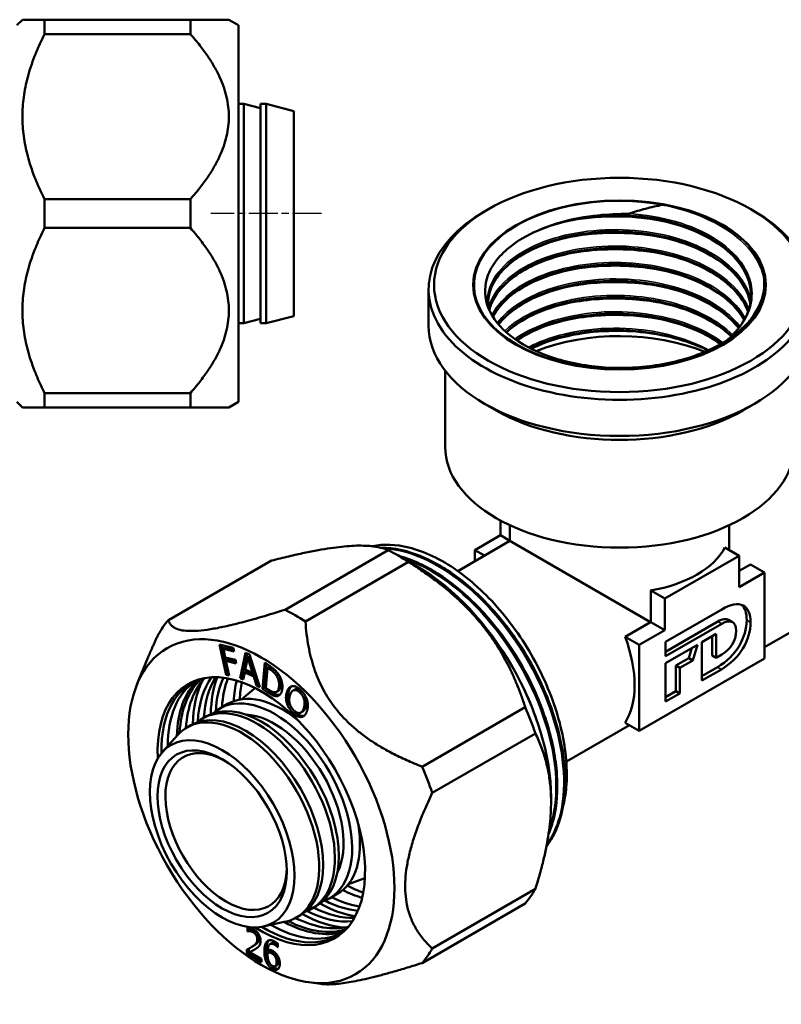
# Model space of a CAD drawing. Header units: millimetres. Extents: x -596 to 1537, y -69 to 356.
# Tile 6 of 11: x 99 to 168, y 76 to 165. Entities that reach past the tile are written whole.
import ezdxf

# ---------------------------------------------------------------- set-up
doc = ezdxf.new("R2010")
doc.units = ezdxf.units.MM
doc.linetypes.add('CHAIN', pattern=[0.7087, 0.4724, -0.0591, 0.1181, -0.0591])
for name, color, linetype, lineweight in [('Видимые тонкие (ГОСТ)', 7, 'Continuous', 35), ('Видимый контур (ГОСТ)', 7, 'Continuous', 50), ('Осевая линия (ГОСТ)', 7, 'Continuous', 25)]:
    doc.layers.add(name, color=color, linetype=linetype, lineweight=lineweight)

msp = doc.modelspace()

# ---------------------------------------------------------------- linework, layer by layer
at = {"layer": 'Видимые тонкие (ГОСТ)'}
for p, q in [((162.643, 110.04), (162.289, 110.244)), ((165.236, 110.166), (164.883, 110.37)), ((121.838, 105.928), (122.015, 106.03)), ((162.596, 105.928), (162.243, 106.133)), ((122.393, 105.398), (122.57, 105.5)), ((122.654, 104.409), (122.83, 104.511)), ((124.01, 104.054), (124.186, 104.156)), ((121.653, 103.843), (121.83, 103.945)), ((123.36, 103.877), (123.537, 103.979)), ((124.533, 103.831), (124.71, 103.933)), ((124.921, 103.196), (125.097, 103.298)), ((123.355, 102.877), (123.532, 102.979)), ((124.892, 102.433), (125.069, 102.535)), ((123.93, 101.98), (124.106, 102.082)), ((124.681, 101.628), (124.858, 101.73)), ((120.015, 82.292), (120.192, 82.394)), ((120.321, 82.194), (120.497, 82.297)), ((120.584, 81.941), (120.761, 82.043)), ((120.265, 80.926), (120.441, 81.028)), ((120.691, 81.567), (120.868, 81.669)), ((121.562, 81.359), (121.739, 81.461)), ((122.254, 81.072), (122.431, 81.174)), ((121.327, 80.454), (121.503, 80.556)), ((122.008, 80.281), (122.185, 80.383)), ((121.564, 79.397), (121.741, 79.499)), ((122.43, 79.516), (122.607, 79.618)), ((122.039, 78.897), (122.216, 78.999))]:
    msp.add_line(p, q, dxfattribs=at)
for points, knots in [([(157.294, 147.854), (160.342, 147.251), (163.016, 145.981), (164.658, 144.345), (165.623, 143.384), (166.227, 142.301), (166.44, 141.193)], [2.657108, 2.657108, 2.657108, 2.657108, 3.386245, 3.386245, 3.386245, 3.814402, 3.814402, 3.814402, 3.814402]), ([(147.858, 146.174), (148.419, 146.315), (148.998, 146.433), (149.592, 146.526), (152.415, 146.967), (155.528, 146.836), (158.268, 146.153)], [8.203146, 8.203146, 8.203146, 8.203146, 8.3448023, 8.3448023, 8.3448023, 9.0190463, 9.0190463, 9.0190463, 9.0190463]), ([(154.303, 147.064), (157.182, 146.881), (159.967, 146.073), (161.98, 144.821), (163.993, 143.57), (165.217, 141.886), (165.356, 140.165), (165.483, 138.588), (164.698, 136.992), (163.177, 135.692)], [2.431436, 2.431436, 2.431436, 2.431436, 3.155328, 3.155328, 3.155328, 3.878931, 3.878931, 3.878931, 4.541812, 4.541812, 4.541812, 4.541812]), ([(141.449, 138.879), (141.398, 139.889), (141.751, 140.906), (142.497, 141.824), (143.683, 143.282), (145.849, 144.477), (148.473, 145.105), (151.097, 145.733), (154.154, 145.789), (156.907, 145.245), (159.658, 144.702), (162.081, 143.564), (163.591, 142.093), (164.462, 141.244), (165.024, 140.288), (165.251, 139.306)], [7.038465, 7.038465, 7.038465, 7.038465, 7.4928, 7.4928, 7.4928, 8.214779, 8.214779, 8.214779, 8.936506, 8.936506, 8.936506, 9.657983, 9.657983, 9.657983, 10.074267, 10.074267, 10.074267, 10.074267]), ([(147.859, 144.69), (148.662, 144.892), (149.503, 145.047), (150.367, 145.149), (152.977, 145.459), (155.775, 145.288), (158.268, 144.67)], [14.4863314, 14.4863314, 14.4863314, 14.4863314, 14.6891457, 14.6891457, 14.6891457, 15.3022317, 15.3022317, 15.3022317, 15.3022317]), ([(141.565, 138.548), (141.847, 139.619), (142.59, 140.652), (143.735, 141.52), (145.427, 142.802), (147.981, 143.713), (150.783, 144.02), (153.583, 144.326), (156.608, 144.025), (159.128, 143.176), (161.648, 142.326), (163.643, 140.936), (164.634, 139.324), (164.815, 139.029), (164.962, 138.728), (165.076, 138.422)], [13.49482, 13.49482, 13.49482, 13.49482, 13.981908, 13.981908, 13.981908, 14.701784, 14.701784, 14.701784, 15.42145, 15.42145, 15.42145, 16.140911, 16.140911, 16.140911, 16.272434, 16.272434, 16.272434, 16.272434]), ([(147.86, 143.207), (148.837, 143.452), (149.869, 143.628), (150.929, 143.726), (153.376, 143.952), (155.953, 143.76), (158.268, 143.186)], [20.7695167, 20.7695167, 20.7695167, 20.7695167, 21.0161909, 21.0161909, 21.0161909, 21.585417, 21.585417, 21.585417, 21.585417]), ([(141.879, 137.901), (142.47, 139.071), (143.634, 140.148), (145.228, 140.966), (147.32, 142.04), (150.134, 142.657), (152.997, 142.657), (155.859, 142.656), (158.745, 142.038), (160.965, 140.937), (162.709, 140.071), (164.03, 138.913), (164.749, 137.638)], [19.906326, 19.906326, 19.906326, 19.906326, 20.453642, 20.453642, 20.453642, 21.171802, 21.171802, 21.171802, 21.889795, 21.889795, 21.889795, 22.453995, 22.453995, 22.453995, 22.453995]), ([(147.86, 141.723), (149.104, 142.034), (150.438, 142.234), (151.802, 142.306), (153.982, 142.422), (156.226, 142.208), (158.267, 141.702)], [27.052702, 27.052702, 27.052702, 27.052702, 27.3666542, 27.3666542, 27.3666542, 27.8686023, 27.8686023, 27.8686023, 27.8686023]), ([(142.361, 137.199), (143.369, 138.534), (145.177, 139.674), (147.436, 140.373), (149.933, 141.145), (152.959, 141.372), (155.783, 140.984), (158.604, 140.597), (161.198, 139.599), (162.938, 138.218), (163.462, 137.802), (163.908, 137.351), (164.269, 136.878)], [26.313502, 26.313502, 26.313502, 26.313502, 26.966876, 26.966876, 26.966876, 27.689137, 27.689137, 27.689137, 28.410886, 28.410886, 28.410886, 28.628563, 28.628563, 28.628563, 28.628563]), ([(147.859, 140.24), (149.35, 140.611), (150.969, 140.824), (152.611, 140.852), (154.533, 140.884), (156.477, 140.663), (158.266, 140.218)], [33.3358873, 33.3358873, 33.3358873, 33.3358873, 33.711726, 33.711726, 33.711726, 34.1517876, 34.1517876, 34.1517876, 34.1517876]), ([(143.035, 136.475), (143.05, 136.49), (143.065, 136.504), (143.081, 136.519), (144.531, 137.89), (146.9, 138.942), (149.62, 139.408), (152.338, 139.875), (155.383, 139.752), (158.026, 139.057), (160.335, 138.449), (162.319, 137.408), (163.624, 136.127)], [32.724124, 32.724124, 32.724124, 32.724124, 32.731712, 32.731712, 32.731712, 33.450418, 33.450418, 33.450418, 34.168765, 34.168765, 34.168765, 34.796273, 34.796273, 34.796273, 34.796273]), ([(147.859, 138.758), (149.561, 139.18), (151.43, 139.396), (153.306, 139.37), (155, 139.347), (156.692, 139.127), (158.266, 138.735)], [39.6190726, 39.6190726, 39.6190726, 39.6190726, 40.0479237, 40.0479237, 40.0479237, 40.4349729, 40.4349729, 40.4349729, 40.4349729]), ([(143.942, 135.74), (144.125, 135.871), (144.317, 135.998), (144.518, 136.12), (146.44, 137.294), (149.152, 138.047), (152.003, 138.184), (154.85, 138.321), (157.81, 137.843), (160.174, 136.85), (161.136, 136.446), (161.996, 135.958), (162.725, 135.409)], [39.143352, 39.143352, 39.143352, 39.143352, 39.218465, 39.218465, 39.218465, 39.937993, 39.937993, 39.937993, 40.656743, 40.656743, 40.656743, 40.949232, 40.949232, 40.949232, 40.949232]), ([(147.858, 137.276), (149.811, 137.759), (151.986, 137.969), (154.136, 137.861), (155.551, 137.79), (156.949, 137.581), (158.265, 137.251)], [45.9022579, 45.9022579, 45.9022579, 45.9022579, 46.3943514, 46.3943514, 46.3943514, 46.7181582, 46.7181582, 46.7181582, 46.7181582]), ([(145.159, 134.996), (145.594, 135.225), (146.061, 135.435), (146.555, 135.622), (149.009, 136.551), (152.121, 136.921), (155.084, 136.619), (157.444, 136.379), (159.69, 135.714), (161.456, 134.745)], [45.578098, 45.578098, 45.578098, 45.578098, 45.729228, 45.729228, 45.729228, 46.479395, 46.479395, 46.479395, 47.07698, 47.07698, 47.07698, 47.07698]), ([(132.195, 116.796), (133.102, 116.757), (134.062, 116.553), (135.045, 116.184), (137.546, 115.244), (140.181, 113.237), (142.405, 110.584), (144.644, 107.914), (146.452, 104.606), (147.451, 101.366), (148.448, 98.133), (148.633, 94.988), (147.973, 92.597), (147.715, 91.661), (147.328, 90.843), (146.832, 90.163)], [65.546455, 65.546455, 65.546455, 65.546455, 65.808834, 65.808834, 65.808834, 66.47646, 66.47646, 66.47646, 67.148758, 67.148758, 67.148758, 67.819357, 67.819357, 67.819357, 68.081752, 68.081752, 68.081752, 68.081752]), ([(133.857, 115.937), (134.857, 115.614), (135.885, 115.123), (136.905, 114.473), (139.436, 112.863), (141.905, 110.288), (143.801, 107.29), (145.782, 104.159), (147.123, 100.588), (147.526, 97.39), (147.805, 95.172), (147.632, 93.145), (147.049, 91.522)], [59.482623, 59.482623, 59.482623, 59.482623, 59.751894, 59.751894, 59.751894, 60.41963, 60.41963, 60.41963, 61.117079, 61.117079, 61.117079, 61.600635, 61.600635, 61.600635, 61.600635]), ([(141.182, 112.121), (142.577, 110.741), (143.87, 109.101), (144.95, 107.32), (146.21, 105.242), (147.174, 102.984), (147.755, 100.794)], [72.6114461, 72.6114461, 72.6114461, 72.6114461, 73.0195014, 73.0195014, 73.0195014, 73.49581, 73.49581, 73.49581, 73.49581]), ([(140.475, 111.717), (142.386, 109.823), (144.099, 107.43), (145.353, 104.885), (146.081, 103.406), (146.651, 101.88), (147.045, 100.387)], [66.3282608, 66.3282608, 66.3282608, 66.3282608, 66.8875763, 66.8875763, 66.8875763, 67.2126246, 67.2126246, 67.2126246, 67.2126246]), ([(142.862, 107.546), (144.051, 105.775), (145.044, 103.838), (145.744, 101.894), (145.858, 101.578), (145.964, 101.262), (146.062, 100.947)], [60.3719481, 60.3719481, 60.3719481, 60.3719481, 60.7912734, 60.7912734, 60.7912734, 60.8593643, 60.8593643, 60.8593643, 60.8593643])]:
    msp.add_open_spline(points, degree=3, knots=knots, dxfattribs=at)
msp.add_open_spline([(162.725, 146.037), (164.092, 145.218), (165.145, 144.221), (165.81, 143.142)], degree=3, dxfattribs=at)
at = {"layer": 'Видимый контур (ГОСТ)'}
for p, q in [((98.983, 164.069), (99.483, 164.569)), ((99.483, 164.569), (101.483, 164.569)), ((101.483, 164.569), (114.653, 164.569)), ((101.483, 164.569), (101.483, 163.269)), ((114.653, 163.269), (114.653, 164.569)), ((114.653, 164.569), (118.117, 164.569)), ((118.983, 164.069), (118.117, 164.569)), ((118.983, 130.069), (118.983, 164.069)), ((114.653, 163.269), (101.483, 163.269)), ((119.483, 156.969), (118.983, 156.969)), ((119.483, 156.969), (119.483, 137.169)), ((120.983, 156.583), (119.483, 156.969)), ((120.983, 156.969), (120.983, 137.169)), ((121.483, 156.969), (120.983, 156.969)), ((121.483, 156.969), (121.483, 137.169)), ((123.983, 156.319), (121.483, 156.969)), ((123.983, 156.319), (123.983, 137.819)), ((101.483, 148.369), (114.653, 148.369)), ((101.483, 148.369), (101.483, 145.769)), ((114.653, 145.769), (114.653, 148.369)), ((141.559, 147.463), (141.206, 147.259)), ((165.247, 147.463), (165.601, 147.259)), ((114.653, 145.769), (101.483, 145.769)), ((136.153, 140.217), (136.153, 136.951)), ((123.983, 137.819), (121.483, 137.169)), ((119.483, 137.169), (118.983, 137.169)), ((120.983, 137.556), (119.483, 137.169)), ((121.483, 137.169), (120.983, 137.169)), ((137.653, 132.889), (137.653, 126.009)), ((101.483, 130.869), (114.653, 130.869)), ((101.483, 130.869), (101.483, 129.569)), ((114.653, 129.569), (114.653, 130.869)), ((98.983, 130.069), (99.483, 129.569)), ((118.983, 130.069), (118.117, 129.569)), ((142.266, 129.296), (141.206, 129.908)), ((164.54, 129.296), (165.601, 129.908)), ((101.483, 129.569), (99.483, 129.569)), ((114.653, 129.569), (101.483, 129.569)), ((118.117, 129.569), (114.653, 129.569)), ((142.636, 118.026), (142.636, 119.373)), ((143.503, 118.937), (143.503, 117.518)), ((163.303, 118.937), (163.303, 117.518)), ((138.791, 114.798), (143.503, 117.518)), ((140.337, 116.699), (142.636, 118.026)), ((142.636, 118.026), (143.503, 117.525)), ((143.503, 117.518), (156.201, 110.187)), ((123.195, 111.31), (132.508, 116.686)), ((141.211, 116.195), (140.337, 116.699)), ((140.337, 115.69), (140.337, 116.699)), ((162.911, 116.935), (164.202, 116.189)), ((121.972, 115.745), (112.66, 110.369)), ((134.347, 115.625), (125.034, 110.248)), ((135.195, 115.17), (133.427, 116.191)), ((164.202, 116.189), (157.485, 112.311)), ((164.202, 113.331), (164.202, 116.189)), ((164.202, 114.806), (165.223, 115.396)), ((166.5, 114.658), (164.202, 113.331)), ((165.223, 115.396), (166.5, 114.658)), ((166.5, 106.902), (166.5, 114.658)), ((156.211, 110.189), (156.211, 113.046)), ((156.211, 113.046), (157.485, 112.311)), ((157.485, 112.311), (157.485, 109.453)), ((157.56, 108.415), (162.623, 111.339)), ((166.5, 107.933), (172.672, 111.496)), ((162.289, 110.244), (157.56, 107.513)), ((163.6, 110.192), (163.247, 110.396)), ((153.909, 108.864), (156.201, 110.187)), ((157.485, 109.453), (155.187, 108.126)), ((156.211, 110.189), (157.485, 109.453)), ((162.643, 110.04), (157.56, 107.105)), ((155.187, 108.126), (153.909, 108.864)), ((160.836, 108.384), (162.12, 109.125)), ((161.766, 108.921), (161.766, 107.183)), ((162.12, 109.125), (162.12, 106.979)), ((117.277, 108.171), (118.516, 107.866)), ((117.872, 105.435), (117.277, 108.171)), ((118.049, 105.537), (117.488, 108.119)), ((117.623, 107.779), (117.8, 107.881)), ((117.623, 107.779), (117.791, 107.008)), ((118.587, 107.543), (117.623, 107.779)), ((118.553, 107.696), (117.8, 107.881)), ((118.516, 107.866), (118.587, 107.543)), ((155.187, 108.126), (155.187, 100.37)), ((157.56, 107.105), (157.56, 108.415)), ((157.56, 106.492), (160.437, 108.153)), ((159.933, 107.862), (159.652, 106.936)), ((160.437, 108.153), (160.006, 106.732)), ((160.836, 104.912), (160.836, 108.384)), ((109.823, 104.561), (110.801, 106.953)), ((117.791, 107.008), (118.714, 106.781)), ((117.861, 106.684), (118.038, 106.786)), ((117.861, 106.684), (118.147, 105.368)), ((118.784, 106.457), (117.861, 106.684)), ((118.751, 106.611), (118.038, 106.786)), ((118.714, 106.781), (118.784, 106.457)), ((119.132, 105.142), (119.628, 107.419)), ((119.309, 105.244), (119.768, 107.355)), ((119.827, 106.987), (119.604, 105.911)), ((119.628, 107.419), (119.978, 107.259)), ((119.827, 106.987), (120.004, 107.09)), ((120.265, 105.61), (119.827, 106.987)), ((119.978, 107.259), (120.928, 104.325)), ((120.442, 105.712), (120.004, 107.09)), ((155.187, 100.37), (166.5, 106.902)), ((159.652, 106.936), (158.49, 106.265)), ((160.006, 106.732), (158.843, 106.061)), ((160.006, 106.732), (159.652, 106.936)), ((162.12, 106.979), (161.766, 107.183)), ((162.12, 106.979), (162.643, 107.281)), ((119.604, 105.911), (120.265, 105.61)), ((121.159, 104.181), (121.359, 106.544)), ((121.336, 104.283), (121.518, 106.435)), ((121.359, 106.544), (121.847, 106.209)), ((121.621, 106.077), (121.467, 104.258)), ((121.621, 106.077), (121.798, 106.179)), ((121.838, 105.928), (121.621, 106.077)), ((122.015, 106.03), (121.798, 106.179)), ((157.56, 103.021), (157.56, 106.492)), ((158.843, 106.061), (158.49, 106.265)), ((158.49, 106.265), (158.49, 103.966)), ((158.843, 106.061), (158.843, 103.762)), ((162.243, 106.133), (160.836, 105.32)), ((162.596, 105.928), (160.836, 104.912)), ((117.872, 105.435), (118.049, 105.537)), ((118.147, 105.368), (117.872, 105.435)), ((118.114, 105.521), (118.049, 105.537)), ((119.132, 105.142), (119.309, 105.244)), ((119.42, 105.011), (119.132, 105.142)), ((119.454, 105.178), (119.309, 105.244)), ((119.551, 105.651), (119.42, 105.011)), ((119.551, 105.651), (119.728, 105.753)), ((120.369, 105.278), (119.551, 105.651)), ((120.546, 105.38), (119.728, 105.753)), ((120.265, 105.61), (120.442, 105.712)), ((120.369, 105.278), (120.546, 105.38)), ((120.627, 104.461), (120.369, 105.278)), ((120.804, 104.563), (120.546, 105.38)), ((119.285, 103.229), (120.219, 104.015)), ((120.627, 104.461), (120.804, 104.563)), ((120.928, 104.325), (120.627, 104.461)), ((120.858, 104.539), (120.804, 104.563)), ((121.159, 104.181), (121.336, 104.283)), ((121.653, 103.843), (121.159, 104.181)), ((121.83, 103.945), (121.336, 104.283)), ((121.467, 104.258), (121.684, 104.109)), ((122.435, 103.9), (122.611, 104.003)), ((123.919, 104.018), (124.096, 104.121)), ((122.429, 103.512), (122.605, 103.614)), ((158.49, 103.966), (157.56, 103.429)), ((158.843, 103.762), (157.56, 103.021)), ((158.843, 103.762), (158.49, 103.966)), ((117.305, 102.393), (118.012, 102.801)), ((135.57, 97.142), (144.882, 102.518)), ((115.749, 101.495), (116.103, 101.699)), ((124.624, 102.027), (124.801, 102.129)), ((114.335, 100.678), (114.689, 100.882)), ((148.596, 97.595), (154.294, 100.885)), ((153.899, 101.113), (155.187, 100.37)), ((112.121, 98.467), (113.51, 100.007)), ((145.802, 100.149), (136.489, 94.772)), ((147.216, 94.35), (147.216, 93.942)), ((128.919, 86.542), (130.067, 86.958)), ((127.205, 85.245), (127.912, 85.654)), ((136.489, 80.725), (145.802, 86.101)), ((125.649, 84.347), (126.003, 84.551)), ((144.882, 84.793), (135.57, 79.417)), ((124.235, 83.531), (124.589, 83.735)), ((121.213, 82.719), (123.241, 83.152)), ((119.79, 82.285), (119.79, 82.64)), ((119.79, 82.285), (119.966, 82.387)), ((119.805, 82.276), (119.79, 82.285)), ((119.805, 82.276), (119.982, 82.378)), ((119.966, 82.387), (119.966, 82.614)), ((119.982, 82.378), (119.966, 82.387)), ((120.06, 80.796), (120.237, 80.898)), ((121.84, 81.125), (122.016, 81.227)), ((122.537, 81.163), (122.537, 80.842)), ((119.744, 80.275), (119.744, 80.627)), ((119.744, 80.275), (119.921, 80.377)), ((121.073, 79.507), (119.744, 80.275)), ((119.921, 80.377), (119.921, 80.719)), ((121.073, 79.711), (119.921, 80.377)), ((120.015, 80.407), (120.192, 80.509)), ((120.015, 80.407), (121.073, 79.796)), ((121.623, 80.365), (121.8, 80.467)), ((122.284, 80.035), (122.46, 80.137)), ((122.525, 80.849), (122.537, 80.856)), ((122.537, 80.842), (122.525, 80.849)), ((121.073, 79.796), (121.073, 79.507)), ((122.304, 79.136), (122.481, 79.238)), ((125.342, 77.682), (126.41, 77.536))]:
    msp.add_line(p, q, dxfattribs=at)
for centre, major_axis in [((153.403, 140.625), (-16.75, 0)), ((153.403, 140.625), (-13.22, 0)), ((153.403, 140.625), (13.22, 0)), ((121.053, 93.125), (-8.5, 14.722)), ((117.517, 91.084), (4.625, -8.011)), ((117.517, 91.084), (4.125, -7.145))]:
    msp.add_ellipse(centre, major_axis=major_axis, ratio=0.57735, dxfattribs=at)
for centre, major_axis, start_param, end_param in [((153.403, 140.625), (13.154, 0), 1.254176, 6.605377), ((153.403, 140.217), (17.25, 0), 2.356194, 7.068583), ((153.403, 140.14), (-11.875, 0), 4.98685, 5.045597), ((153.403, 136.951), (17.25, 0), 3.141593, 6.283185), ((153.403, 128.377), (13.22, 0), 0.950022, 2.177165), ((153.403, 129.602), (-11.875, 0), 4.318163, 4.37691), ((153.403, 135.726), (-15.75, 0), 0.785398, 2.356194), ((153.403, 126.009), (15.75, 0), 3.141593, 6.283185), ((153.403, 111.802), (-7, -12.125), 2.287641, 2.356194), ((133.427, 100.269), (9.75, -16.887), 2.28947, 2.422919), ((153.403, 118.528), (9.9, 0), 4.999929, 6.000782), ((135.195, 101.29), (8.5, -14.722), 0.785398, 2.356194), ((124.115, 94.893), (-9.75, 16.887), 5.431062, 5.564512), ((124.115, 94.893), (-9.75, 16.887), 0.195075, 0.328524), ((153.403, 115.67), (9.9, 0), 4.998919, 4.999929), ((147.762, 108.546), (4.95, -8.574), 0.283416, 1.284266), ((121.053, 93.125), (6.625, -11.475), 5.439449, 10.268514), ((121.336, 93.288), (-6.575, 11.388), 6.126606, 7.094698), ((122.785, 94.125), (-6.625, 11.475), 0.144264, 0.750435), ((122.962, 94.227), (-6.575, 11.388), 0.123994, 0.730102), ((123.528, 94.554), (-6.575, 11.388), 0.168723, 0.718584), ((124.589, 95.166), (-6.875, 11.908), 0.361642, 0.767646), ((124.589, 95.166), (-6.575, 11.388), 0.257502, 0.723418), ((125.154, 95.493), (-6.575, 11.388), 0.304317, 0.718412), ((126.215, 96.105), (-6.875, 11.908), 0.43671, 0.769987), ((126.215, 96.105), (-6.575, 11.388), 0.392842, 0.721868), ((126.781, 96.432), (-6.575, 11.388), 0.440944, 0.718412), ((127.841, 97.044), (-6.575, 11.388), 0.533815, 0.724725), ((121.901, 93.615), (-6.575, 11.388), 0.043031, 0.783708), ((128.407, 97.371), (-6.575, 11.388), 0.58525, 0.741806), ((125.649, 95.779), (-4.95, 8.574), 0.03818, 0.102524), ((121.053, 93.125), (-4.95, 8.574), 3.141593, 6.283185), ((122.255, 93.819), (-4.95, 8.574), 3.01987, 6.404908), ((122.962, 94.227), (-4.95, 8.574), 5.298809, 6.283185), ((119.639, 92.309), (-4.95, 8.574), 3.141593, 6.283185), ((120.699, 92.921), (-4.95, 8.574), 3.034249, 6.390529), ((133.427, 100.269), (9.75, -16.887), 1.242272, 1.375722), ((119.285, 92.104), (-4.95, 8.574), 2.956693, 6.468085), ((122.255, 93.819), (-4.4, 7.621), 3.498668, 5.92611), ((117.871, 91.288), (3.875, -6.712), 2.387954, 7.036824), ((124.115, 94.893), (-9.75, 16.887), 4.383865, 4.517314), ((122.962, 94.227), (4.95, -8.574), 0, 0.984376), ((125.649, 95.779), (4.95, -8.574), 6.180661, 6.245005), ((128.407, 97.371), (-6.575, 11.388), 2.399787, 2.556343), ((126.781, 96.432), (-6.575, 11.388), 2.42318, 2.700649), ((127.841, 97.044), (-6.575, 11.388), 2.416868, 2.607778), ((133.427, 100.269), (9.75, -16.887), 0.195075, 0.328524), ((126.215, 96.105), (-6.875, 11.908), 2.371606, 2.704882), ((126.215, 96.105), (-6.575, 11.388), 2.419724, 2.748751), ((124.589, 95.166), (6.875, -11.908), 5.51554, 5.921543), ((124.589, 95.166), (6.575, -11.388), 5.559768, 6.025683), ((125.154, 95.493), (6.575, -11.388), 5.564773, 5.978868), ((121.336, 93.288), (6.575, -11.388), 5.471672, 6.439764), ((121.901, 93.615), (6.575, -11.388), 5.499477, 6.240154), ((122.785, 94.125), (6.625, -11.475), 5.532751, 6.138921), ((122.962, 94.227), (6.575, -11.388), 5.553083, 6.159191), ((123.528, 94.554), (6.575, -11.388), 5.564601, 6.114462), ((124.115, 94.893), (9.75, -16.887), 0.195075, 0.328524)]:
    msp.add_ellipse(centre, major_axis=major_axis, ratio=0.57735, start_param=start_param, end_param=end_param, dxfattribs=at)
for points, weights in [([(101.483, 163.269), (97.688, 155.819), (101.483, 148.369)], [1.03329400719, 1.15138475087, 1.03329400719]), ([(114.653, 148.369), (121.226, 155.819), (114.653, 163.269)], [1.05705235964, 1.1778583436, 1.05705235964]), ([(101.483, 145.769), (97.688, 138.319), (101.483, 130.869)], [1.03329400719, 1.15138475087, 1.03329400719]), ([(114.653, 130.869), (121.226, 138.319), (114.653, 145.769)], [1.05705235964, 1.1778583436, 1.05705235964]), ([(132.508, 116.686), (129.924, 117.765), (121.972, 115.745)], [1.03329400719, 1.15138475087, 1.03329400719]), ([(144.882, 102.518), (142.298, 110.621), (134.347, 115.625)], [1.03329400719, 1.15138475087, 1.03329400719]), ([(112.66, 110.369), (113.28, 108.156), (123.195, 111.31)], [1.05705235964, 1.1778583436, 1.05705235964]), ([(125.034, 110.248), (125.654, 101.012), (135.57, 97.142)], [1.05705235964, 1.1778583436, 1.05705235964]), ([(110.801, 106.953), (111.212, 107.957), (111.74, 109.061)], [1.07942386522, 1.06952607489, 1.05705235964]), ([(145.802, 86.101), (148.485, 94.674), (145.802, 100.149)], [1.03329400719, 1.15138475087, 1.03329400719]), ([(136.489, 94.772), (131.841, 85.065), (136.489, 80.725)], [1.05705235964, 1.1778583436, 1.05705235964]), ([(135.57, 79.417), (128.684, 77.227), (126.41, 77.536)], [1.05705235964, 1.13811867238, 1.11038661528])]:
    msp.add_rational_spline(points, weights, degree=2, dxfattribs=at)
for points, degree, knots in [([(157.294, 147.854), (156.775, 147.76), (156.259, 147.646), (155.259, 147.381), (154.775, 147.232), (154.303, 147.064)], 3, [-0.3108328, -0.3108328, -0.3108328, -0.3108328, -0.1524364, -0.1524364, 0, 0, 0, 0]), ([(157.499, 147.842), (157.42, 147.851), (157.359, 147.856), (157.313, 147.856), (157.302, 147.855), (157.294, 147.854)], 3, [-0.01166892, -0.01166892, -0.01166892, -0.01166892, -0.00240653, -0.00240653, 0, 0, 0, 0]), ([(157.499, 147.842), (158.047, 147.748), (158.72, 147.607), (160.663, 147.046), (161.768, 146.586), (162.725, 146.037)], 3, [0.0633184, 0.0633184, 0.0633184, 0.0633184, 0.1892904, 0.1892904, 0.3951549, 0.3951549, 0.3951549, 0.3951549]), ([(165.272, 139.921), (165.23, 140.688), (164.968, 141.462), (164.05, 142.89), (163.393, 143.565), (161.782, 144.738), (160.814, 145.254), (158.686, 146.075), (157.5, 146.391), (155.056, 146.791), (153.768, 146.879), (151.253, 146.82), (149.994, 146.672), (147.665, 146.164), (146.565, 145.798), (145.332, 145.216), (145.062, 145.076), (144.805, 144.929)], 3, [0, 0, 0, 0, 0.395653, 0.395653, 0.780534, 0.780534, 1.15876, 1.15876, 1.536223, 1.536223, 1.91451, 1.91451, 2.293275, 2.293275, 2.671906, 2.671906, 2.783836, 2.783836, 2.783836, 2.783836]), ([(149.519, 146.619), (152.232, 147.104), (155.287, 146.995), (157.94, 146.304), (160.592, 145.614), (162.818, 144.349), (164.076, 142.803), (164.862, 141.838), (165.265, 140.767), (165.27, 139.697)], 3, [8.306172, 8.306172, 8.306172, 8.306172, 9.031395, 9.031395, 9.031395, 9.756331, 9.756331, 9.756331, 10.209199, 10.209199, 10.209199, 10.209199]), ([(154.303, 147.064), (154.233, 147.039), (153.748, 147.043), (152.367, 146.992), (151.356, 146.931), (150.185, 146.739)], 3, [-0.6976049, -0.6976049, -0.6976049, -0.6976049, -0.3650862, -0.3650862, 0, 0, 0, 0]), ([(165.268, 139.473), (165.335, 140.815), (164.763, 142.169), (163.614, 143.33), (162.151, 144.81), (159.765, 145.965), (157.036, 146.529), (154.83, 146.984), (152.415, 147.056), (150.185, 146.739)], 3, [-3.959569, -3.959569, -3.959569, -3.959569, -3.391285, -3.391285, -3.391285, -2.667126, -2.667126, -2.667126, -2.081733, -2.081733, -2.081733, -2.081733]), ([(149.519, 146.619), (148.266, 146.37), (147.094, 146.009), (145.061, 145.12), (144.203, 144.611), (143.484, 144.039)], 3, [-0.7708622, -0.7708622, -0.7708622, -0.7708622, -0.3723029, -0.3723029, 0, 0, 0, 0]), ([(162.725, 146.037), (163.682, 145.487), (164.484, 144.852), (165.447, 143.755), (165.7, 143.373), (165.88, 143.03)], 3, [0, 0, 0, 0, 0.4049506, 0.4049506, 0.640314, 0.640314, 0.640314, 0.640314]), ([(165.206, 138.966), (165.118, 139.478), (164.937, 139.985), (164.663, 140.475), (163.757, 142.094), (161.84, 143.509), (159.375, 144.394), (156.911, 145.278), (153.922, 145.625), (151.125, 145.366), (148.331, 145.108), (145.754, 144.246), (144.012, 143.003), (142.343, 141.812), (141.455, 140.281), (141.534, 138.762)], 3, [-10.105075, -10.105075, -10.105075, -10.105075, -9.886971, -9.886971, -9.886971, -9.16629, -9.16629, -9.16629, -8.44637, -8.44637, -8.44637, -7.727133, -7.727133, -7.727133, -7.038173, -7.038173, -7.038173, -7.038173]), ([(141.528, 138.956), (141.528, 139.009), (141.53, 139.062), (141.532, 139.115), (141.604, 140.711), (142.753, 142.283), (144.702, 143.438), (146.649, 144.592), (149.378, 145.317), (152.225, 145.424), (155.072, 145.531), (158.014, 145.018), (160.336, 143.997), (162.658, 142.976), (164.342, 141.455), (164.979, 139.789), (165.084, 139.515), (165.16, 139.238), (165.209, 138.959)], 3, [13.352816, 13.352816, 13.352816, 13.352816, 13.376862, 13.376862, 13.376862, 14.100174, 14.100174, 14.100174, 14.823233, 14.823233, 14.823233, 15.546043, 15.546043, 15.546043, 16.268611, 16.268611, 16.268611, 16.387271, 16.387271, 16.387271, 16.387271]), ([(165.21, 138.955), (165.102, 139.55), (164.864, 140.141), (164.05, 141.408), (163.393, 142.082), (161.782, 143.255), (160.814, 143.771), (158.686, 144.592), (157.5, 144.908), (155.056, 145.308), (153.768, 145.396), (151.253, 145.337), (149.994, 145.189), (147.665, 144.681), (146.565, 144.315), (145.466, 143.797), (145.322, 143.726), (145.111, 143.615), (145.041, 143.578), (144.766, 143.427), (144.567, 143.309), (143.802, 142.82), (143.3, 142.414), (142.303, 141.373), (141.894, 140.701), (141.602, 139.734), (141.55, 139.442), (141.534, 139.15)], 3, [0.088769, 0.088769, 0.088769, 0.088769, 0.395653, 0.395653, 0.780534, 0.780534, 1.15876, 1.15876, 1.536223, 1.536223, 1.91451, 1.91451, 2.293275, 2.293275, 2.671906, 2.671906, 2.730389, 2.730389, 2.759737, 2.759737, 2.847835, 2.847835, 3.113626, 3.113626, 3.494388, 3.494388, 3.656711, 3.656711, 3.656711, 3.656711]), ([(143.484, 144.039), (142.955, 143.618), (142.513, 143.163), (141.816, 142.202), (141.566, 141.699), (141.162, 140.297), (141.216, 139.39), (141.933, 137.63), (142.595, 136.795), (144.452, 135.312), (145.634, 134.681), (148.371, 133.709), (149.903, 133.381), (153.123, 133.081), (154.78, 133.115), (158.004, 133.55), (159.538, 133.949), (162.279, 135.069), (163.455, 135.782), (165.289, 137.436), (165.924, 138.362), (166.557, 140.313), (166.544, 141.319), (166.204, 142.297)], 3, [-4.988364, -4.988364, -4.988364, -4.988364, -4.713979, -4.713979, -4.438077, -4.438077, -3.962446, -3.962446, -3.48244, -3.48244, -2.998062, -2.998062, -2.509311, -2.509311, -2.016189, -2.016189, -1.518695, -1.518695, -1.016832, -1.016832, -0.5106, -0.5106, 0, 0, 0, 0]), ([(165.011, 138.228), (164.49, 139.659), (163.219, 140.995), (161.409, 141.998), (159.305, 143.164), (156.491, 143.869), (153.643, 143.959), (150.796, 144.049), (147.941, 143.523), (145.761, 142.522), (143.583, 141.521), (142.099, 140.054), (141.667, 138.487), (141.656, 138.447), (141.645, 138.407), (141.636, 138.367)], 3, [-16.281762, -16.281762, -16.281762, -16.281762, -15.662386, -15.662386, -15.662386, -14.942754, -14.942754, -14.942754, -14.223458, -14.223458, -14.223458, -13.504479, -13.504479, -13.504479, -13.486242, -13.486242, -13.486242, -13.486242]), ([(141.64, 138.363), (141.697, 138.601), (141.778, 138.839), (141.883, 139.072), (142.576, 140.614), (144.306, 141.999), (146.655, 142.879), (149.003, 143.759), (151.95, 144.126), (154.784, 143.877), (157.618, 143.629), (160.315, 142.768), (162.225, 141.487), (163.605, 140.562), (164.565, 139.424), (165.006, 138.221)], 3, [19.770797, 19.770797, 19.770797, 19.770797, 19.880108, 19.880108, 19.880108, 20.601317, 20.601317, 20.601317, 21.322317, 21.322317, 21.322317, 22.043113, 22.043113, 22.043113, 22.563942, 22.563942, 22.563942, 22.563942]), ([(165.007, 138.213), (164.882, 138.555), (164.713, 138.893), (164.05, 139.925), (163.393, 140.6), (161.782, 141.773), (160.814, 142.288), (158.686, 143.109), (157.5, 143.425), (155.056, 143.825), (153.768, 143.913), (151.253, 143.854), (149.994, 143.706), (147.665, 143.199), (146.565, 142.832), (145.46, 142.311), (145.31, 142.236), (144.723, 141.929), (144.314, 141.678), (143.176, 140.858), (142.567, 140.226), (141.917, 139.177), (141.742, 138.77), (141.639, 138.359)], 3, [0.216859, 0.216859, 0.216859, 0.216859, 0.395653, 0.395653, 0.780534, 0.780534, 1.15876, 1.15876, 1.536223, 1.536223, 1.91451, 1.91451, 2.293275, 2.293275, 2.671906, 2.671906, 2.732954, 2.732954, 2.916592, 2.916592, 3.298866, 3.298866, 3.527782, 3.527782, 3.527782, 3.527782]), ([(164.665, 137.491), (164.294, 138.162), (163.759, 138.802), (163.073, 139.381), (161.411, 140.784), (158.878, 141.82), (156.088, 142.251), (153.3, 142.681), (150.281, 142.504), (147.763, 141.776), (145.246, 141.049), (143.252, 139.778), (142.262, 138.286), (142.148, 138.114), (142.047, 137.939), (141.96, 137.763)], 3, [-22.455912, -22.455912, -22.455912, -22.455912, -22.157332, -22.157332, -22.157332, -21.433817, -21.433817, -21.433817, -20.710811, -20.710811, -20.710811, -19.988295, -19.988295, -19.988295, -19.905037, -19.905037, -19.905037, -19.905037]), ([(141.967, 137.756), (142.15, 138.127), (142.391, 138.488), (142.688, 138.834), (143.916, 140.261), (146.101, 141.416), (148.718, 142.008), (151.334, 142.6), (154.36, 142.624), (157.068, 142.06), (159.776, 141.496), (162.143, 140.349), (163.601, 138.881), (164.04, 138.44), (164.395, 137.971), (164.663, 137.485)], 3, [26.189432, 26.189432, 26.189432, 26.189432, 26.36386, 26.36386, 26.36386, 27.083357, 27.083357, 27.083357, 27.802688, 27.802688, 27.802688, 28.521857, 28.521857, 28.521857, 28.738062, 28.738062, 28.738062, 28.738062]), ([(164.662, 137.474), (164.612, 137.562), (164.559, 137.65), (164.05, 138.442), (163.393, 139.117), (161.782, 140.29), (160.814, 140.805), (158.686, 141.626), (157.5, 141.943), (155.056, 142.342), (153.768, 142.43), (151.253, 142.371), (149.994, 142.224), (147.665, 141.716), (146.565, 141.35), (144.663, 140.453), (143.837, 139.911), (142.664, 138.829), (142.249, 138.295), (141.969, 137.747)], 3, [0.348006, 0.348006, 0.348006, 0.348006, 0.395653, 0.395653, 0.780534, 0.780534, 1.15876, 1.15876, 1.536223, 1.536223, 1.91451, 1.91451, 2.293275, 2.293275, 2.671906, 2.671906, 3.049793, 3.049793, 3.363161, 3.363161, 3.363161, 3.363161]), ([(164.179, 136.755), (163.061, 138.197), (161.116, 139.414), (158.745, 140.157), (156.202, 140.953), (153.191, 141.196), (150.434, 140.841), (147.678, 140.487), (145.2, 139.539), (143.595, 138.238), (143.148, 137.875), (142.769, 137.486), (142.463, 137.079)], 3, [-28.626268, -28.626268, -28.626268, -28.626268, -27.955532, -27.955532, -27.955532, -27.236201, -27.236201, -27.236201, -26.517032, -26.517032, -26.517032, -26.316502, -26.316502, -26.316502, -26.316502]), ([(142.471, 137.072), (142.901, 137.641), (143.473, 138.176), (144.171, 138.652), (145.973, 139.881), (148.605, 140.712), (151.429, 140.93), (154.251, 141.148), (157.239, 140.751), (159.67, 139.822), (161.621, 139.076), (163.199, 137.993), (164.172, 136.747)], 3, [32.600889, 32.600889, 32.600889, 32.600889, 32.881557, 32.881557, 32.881557, 33.605072, 33.605072, 33.605072, 34.328078, 34.328078, 34.328078, 34.908375, 34.908375, 34.908375, 34.908375]), ([(164.162, 136.732), (163.742, 137.263), (163.208, 137.769), (161.782, 138.807), (160.814, 139.322), (158.686, 140.143), (157.5, 140.46), (155.056, 140.86), (153.768, 140.948), (151.253, 140.889), (149.994, 140.741), (147.665, 140.233), (146.565, 139.867), (144.663, 138.97), (143.837, 138.428), (142.925, 137.587), (142.685, 137.326), (142.477, 137.058)], 3, [0.483524, 0.483524, 0.483524, 0.483524, 0.780534, 0.780534, 1.15876, 1.15876, 1.536223, 1.536223, 1.91451, 1.91451, 2.293275, 2.293275, 2.671906, 2.671906, 3.049793, 3.049793, 3.209304, 3.209304, 3.209304, 3.209304]), ([(163.506, 136.014), (162.773, 136.729), (161.834, 137.371), (160.735, 137.897), (158.49, 138.971), (155.593, 139.554), (152.744, 139.519), (149.895, 139.484), (147.118, 138.833), (145.083, 137.736), (144.334, 137.332), (143.687, 136.869), (143.159, 136.366)], 3, [-34.79072, -34.79072, -34.79072, -34.79072, -34.437572, -34.437572, -34.437572, -33.716572, -33.716572, -33.716572, -32.995776, -32.995776, -32.995776, -32.730492, -32.730492, -32.730492, -32.730492]), ([(143.167, 136.358), (143.891, 137.043), (144.833, 137.653), (145.947, 138.143), (148.164, 139.119), (151.042, 139.611), (153.888, 139.487), (156.733, 139.364), (159.521, 138.626), (161.585, 137.436), (162.323, 137.011), (162.966, 136.529), (163.5, 136.008)], 3, [39.014931, 39.014931, 39.014931, 39.014931, 39.376503, 39.376503, 39.376503, 40.096135, 40.096135, 40.096135, 40.815431, 40.815431, 40.815431, 41.072758, 41.072758, 41.072758, 41.072758]), ([(163.485, 135.99), (163.211, 136.252), (162.908, 136.504), (161.782, 137.324), (160.814, 137.84), (158.686, 138.661), (157.5, 138.977), (155.056, 139.377), (153.768, 139.465), (151.253, 139.406), (149.994, 139.258), (147.665, 138.75), (146.565, 138.384), (144.663, 137.487), (143.837, 136.945), (143.191, 136.35), (143.186, 136.346), (143.182, 136.341)], 3, [0.6253, 0.6253, 0.6253, 0.6253, 0.780534, 0.780534, 1.15876, 1.15876, 1.536223, 1.536223, 1.91451, 1.91451, 2.293275, 2.293275, 2.671906, 2.671906, 3.049793, 3.049793, 3.052468, 3.052468, 3.052468, 3.052468]), ([(163.076, 135.625), (163.266, 135.783), (163.444, 135.946), (164.25, 136.752), (164.722, 137.457), (165.154, 138.601), (165.248, 139.038), (165.272, 139.473)], 3, [2.9554564, 2.9554564, 2.9554564, 2.9554564, 3.0530604, 3.0530604, 3.4304545, 3.4304545, 3.6554685, 3.6554685, 3.6554685, 3.6554685]), ([(162.578, 135.322), (160.762, 136.655), (158.123, 137.588), (155.299, 137.908), (152.475, 138.229), (149.491, 137.934), (147.071, 137.11), (145.933, 136.723), (144.924, 136.22), (144.091, 135.637)], 3, [-40.938312, -40.938312, -40.938312, -40.938312, -40.215656, -40.215656, -40.215656, -39.492846, -39.492846, -39.492846, -39.153035, -39.153035, -39.153035, -39.153035]), ([(144.1, 135.631), (145.171, 136.375), (146.53, 136.987), (148.069, 137.399), (150.615, 138.082), (153.629, 138.21), (156.387, 137.74), (158.792, 137.33), (160.983, 136.468), (162.567, 135.315)], 3, [45.437585, 45.437585, 45.437585, 45.437585, 45.872599, 45.872599, 45.872599, 46.59252, 46.59252, 46.59252, 47.220092, 47.220092, 47.220092, 47.220092]), ([(162.532, 135.295), (161.743, 135.862), (160.792, 136.365), (158.686, 137.178), (157.5, 137.494), (155.056, 137.894), (153.768, 137.982), (151.253, 137.923), (149.994, 137.775), (147.665, 137.267), (146.565, 136.901), (145.075, 136.199), (144.577, 135.915), (144.13, 135.609)], 3, [0.788242, 0.788242, 0.788242, 0.788242, 1.15876, 1.15876, 1.536223, 1.536223, 1.91451, 1.91451, 2.293275, 2.293275, 2.671906, 2.671906, 2.885753, 2.885753, 2.885753, 2.885753]), ([(157.964, 135.932), (155.314, 136.626), (152.259, 136.739), (149.544, 136.257), (147.988, 135.981), (146.552, 135.511), (145.343, 134.9)], 3, [-46.732718, -46.732718, -46.732718, -46.732718, -46.007494, -46.007494, -46.007494, -45.591854, -45.591854, -45.591854, -45.591854]), ([(145.356, 134.894), (146.799, 135.619), (148.567, 136.142), (150.466, 136.383), (152.711, 136.668), (155.125, 136.562), (157.313, 136.076)], 3, [51.876609, 51.876609, 51.876609, 51.876609, 52.371763, 52.371763, 52.371763, 52.957156, 52.957156, 52.957156, 52.957156]), ([(151.981, 136.45), (150.706, 136.387), (149.44, 136.202), (147.239, 135.647), (146.261, 135.292), (145.406, 134.869)], 3, [0, 0, 0, 0, 0.3854931, 0.3854931, 0.7318186, 0.7318186, 0.7318186, 0.7318186]), ([(157.313, 136.076), (156.266, 136.287), (155.177, 136.416), (153.254, 136.495), (152.547, 136.478), (151.981, 136.45)], 3, [0.0311782, 0.0311782, 0.0311782, 0.0311782, 0.3644367, 0.3644367, 0.6083747, 0.6083747, 0.6083747, 0.6083747]), ([(161.378, 134.71), (161.207, 134.796), (161.024, 134.883), (159.949, 135.364), (158.989, 135.687), (157.964, 135.932)], 3, [0.1446778, 0.1446778, 0.1446778, 0.1446778, 0.1877277, 0.1877277, 0.3818005, 0.3818005, 0.3818005, 0.3818005]), ([(148.293, 93.51), (148.436, 94.064), (148.535, 94.657), (148.725, 96.844), (148.581, 98.583), (147.747, 102.229), (147.063, 104.101), (145.237, 107.733), (144.111, 109.457), (141.558, 112.526), (140.155, 113.841), (137.25, 115.881), (135.776, 116.584), (133.194, 117.218), (132.084, 117.253), (131.079, 117.038)], 3, [-3.934051, -3.934051, -3.934051, -3.934051, -3.689983, -3.689983, -3.081691, -3.081691, -2.470717, -2.470717, -1.85706, -1.85706, -1.240722, -1.240722, -0.621702, -0.621702, -0.106372, -0.106372, -0.106372, -0.106372]), ([(131.859, 116.899), (132.018, 116.901), (132.179, 116.897), (133.45, 116.828), (134.648, 116.516), (137.061, 115.433), (138.306, 114.646), (140.68, 112.7), (141.839, 111.518), (143.927, 108.913), (144.882, 107.458), (146.474, 104.463), (147.13, 102.885), (148.067, 99.804), (148.36, 98.262), (148.55, 95.406), (148.449, 94.056), (147.88, 91.754), (147.417, 90.762), (146.803, 89.981)], 3, [0.43917, 0.43917, 0.43917, 0.43917, 0.513256, 0.513256, 1.01918, 1.01918, 1.529228, 1.529228, 2.039741, 2.039741, 2.54979, 2.54979, 3.059572, 3.059572, 3.569435, 3.569435, 4.079708, 4.079708, 4.573248, 4.573248, 4.573248, 4.573248]), ([(146.802, 89.989), (147.881, 91.38), (148.47, 93.405), (148.466, 95.785), (148.461, 98.672), (147.582, 102.063), (146.007, 105.243), (144.433, 108.422), (142.174, 111.369), (139.699, 113.464), (137.223, 115.558), (134.548, 116.786), (132.228, 116.887), (132.111, 116.892), (131.995, 116.894), (131.88, 116.893)], 3, [-74.386815, -74.386815, -74.386815, -74.386815, -73.835381, -73.835381, -73.835381, -73.16629, -73.16629, -73.16629, -72.497287, -72.497287, -72.497287, -71.82837, -71.82837, -71.82837, -71.794666, -71.794666, -71.794666, -71.794666]), ([(131.9, 116.887), (134.029, 116.882), (136.485, 115.916), (138.825, 114.151), (141.347, 112.248), (143.718, 109.433), (145.443, 106.301), (147.164, 103.176), (148.23, 99.758), (148.424, 96.766), (148.605, 93.975), (148.025, 91.573), (146.805, 89.996)], 3, [65.514215, 65.514215, 65.514215, 65.514215, 66.136823, 66.136823, 66.136823, 66.807896, 66.807896, 66.807896, 67.477373, 67.477373, 67.477373, 68.101888, 68.101888, 68.101888, 68.101888]), ([(133.452, 116.177), (134.008, 116.026), (134.575, 115.823), (136.353, 115.025), (137.598, 114.237), (139.973, 112.292), (141.132, 111.109), (143.22, 108.504), (144.175, 107.05), (145.766, 104.054), (146.422, 102.476), (147.359, 99.395), (147.652, 97.853), (147.842, 94.997), (147.741, 93.648), (147.333, 91.993), (147.18, 91.536), (146.996, 91.109)], 3, [0.780339, 0.780339, 0.780339, 0.780339, 1.01918, 1.01918, 1.529228, 1.529228, 2.039741, 2.039741, 2.54979, 2.54979, 3.059572, 3.059572, 3.569435, 3.569435, 4.079708, 4.079708, 4.29052, 4.29052, 4.29052, 4.29052]), ([(146.999, 91.143), (147.144, 91.484), (147.268, 91.845), (147.372, 92.225), (148.024, 94.623), (147.835, 97.768), (146.837, 101), (145.839, 104.232), (144.041, 107.529), (141.812, 110.198), (139.583, 112.867), (136.939, 114.891), (134.426, 115.844), (134.114, 115.962), (133.805, 116.064), (133.498, 116.149)], 3, [-67.922454, -67.922454, -67.922454, -67.922454, -67.816444, -67.816444, -67.816444, -67.148105, -67.148105, -67.148105, -66.479845, -66.479845, -66.479845, -65.811663, -65.811663, -65.811663, -65.728646, -65.728646, -65.728646, -65.728646]), ([(133.523, 116.136), (135.852, 115.471), (138.36, 113.844), (140.582, 111.551), (142.985, 109.071), (145.037, 105.828), (146.298, 102.529), (147.542, 99.276), (148.009, 95.99), (147.605, 93.368), (147.482, 92.568), (147.278, 91.831), (147.001, 91.17)], 3, [59.448515, 59.448515, 59.448515, 59.448515, 60.078229, 60.078229, 60.078229, 60.759335, 60.759335, 60.759335, 61.431119, 61.431119, 61.431119, 61.636263, 61.636263, 61.636263, 61.636263]), ([(122.611, 104.003), (122.672, 104.038), (122.807, 104.236), (122.83, 104.511)], 2, [0.508225, 0.508225, 0.508225, 1, 2, 2, 2]), ([(123.537, 103.979), (123.619, 104.23), (123.764, 104.38), (123.784, 104.398)], 2, [0, 0, 0, 1, 1.151122, 1.151122, 1.151122]), ([(120.493, 80.664), (120.476, 80.655), (120.291, 80.558), (120.192, 80.509)], 2, [0.89412, 0.89412, 0.89412, 1, 2, 2, 2]), ([(122.481, 79.238), (122.49, 79.244), (122.607, 79.332), (122.607, 79.618)], 2, [0.913242, 0.913242, 0.913242, 1, 2, 2, 2]), ([(122.592, 78.912), (122.539, 78.901), (122.361, 78.915), (122.216, 78.999)], 2, [0.51926, 0.51926, 0.51926, 1, 2, 2, 2])]:
    msp.add_open_spline(points, degree=degree, knots=knots, dxfattribs=at)
for points, degree in [([(166.204, 142.297), (166.118, 142.544), (166.009, 142.789), (165.88, 143.03)], 3), ([(141.534, 138.762), (141.537, 138.699), (141.542, 138.636), (141.549, 138.573)], 3), ([(162.623, 111.339), (164.277, 112.293), (165.236, 111.738), (165.236, 110.166)], 3), ([(164.425, 111.75), (164.724, 111.48), (164.883, 111.009), (164.883, 110.37)], 3), ([(164.883, 110.37), (164.883, 108.813), (163.91, 107.095), (162.243, 106.133)], 3), ([(163.247, 110.396), (163.023, 110.526), (162.691, 110.476), (162.289, 110.244)], 3), ([(163.92, 109.397), (163.92, 110.261), (163.41, 110.483), (162.643, 110.04)], 3), ([(165.236, 110.166), (165.236, 108.609), (164.263, 106.891), (162.596, 105.928)], 3), ([(162.643, 107.281), (163.41, 107.724), (163.92, 108.513), (163.92, 109.397)], 3), ([(122.393, 105.398), (122.285, 105.551), (122.031, 105.795), (121.838, 105.928)], 2), ([(121.847, 106.209), (122.15, 106.002), (122.486, 105.666), (122.6, 105.495)], 2), ([(122.57, 105.5), (122.461, 105.653), (122.208, 105.898), (122.015, 106.03)], 2), ([(122.654, 104.409), (122.677, 104.681), (122.546, 105.178), (122.393, 105.398)], 2), ([(122.83, 104.511), (122.853, 104.783), (122.722, 105.28), (122.57, 105.5)], 2), ([(122.6, 105.495), (122.794, 105.202), (122.98, 104.546), (122.951, 104.202)], 2), ([(121.684, 104.109), (121.874, 103.979), (122.167, 103.849), (122.291, 103.86)], 2), ([(122.291, 103.86), (122.45, 103.868), (122.63, 104.133), (122.654, 104.409)], 2), ([(122.951, 104.202), (122.923, 103.878), (122.641, 103.521), (122.429, 103.512)], 2), ([(123.36, 103.877), (123.442, 104.128), (123.694, 104.389), (123.857, 104.415)], 2), ([(124.01, 104.054), (123.895, 104.029), (123.708, 103.803), (123.645, 103.608)], 2), ([(123.857, 104.415), (124.02, 104.435), (124.4, 104.257), (124.606, 104.063)], 2), ([(124.533, 103.831), (124.385, 103.971), (124.129, 104.081), (124.01, 104.054)], 2), ([(124.186, 104.156), (124.139, 104.146), (124.096, 104.121)], 2), ([(124.71, 103.933), (124.562, 104.073), (124.306, 104.183), (124.186, 104.156)], 2), ([(124.606, 104.063), (124.816, 103.865), (125.106, 103.406), (125.181, 103.168)], 2), ([(122.429, 103.512), (122.256, 103.511), (121.914, 103.664), (121.653, 103.843)], 2), ([(122.605, 103.614), (122.432, 103.613), (122.09, 103.766), (121.83, 103.945)], 2), ([(122.721, 103.633), (122.666, 103.616), (122.605, 103.614)], 2), ([(123.355, 102.877), (123.28, 103.121), (123.28, 103.631), (123.36, 103.877)], 2), ([(123.532, 102.979), (123.457, 103.223), (123.457, 103.733), (123.537, 103.979)], 2), ([(123.645, 103.608), (123.517, 103.215), (123.721, 102.477), (124.006, 102.209)], 2), ([(124.921, 103.196), (124.873, 103.376), (124.676, 103.696), (124.533, 103.831)], 2), ([(125.097, 103.298), (125.049, 103.478), (124.853, 103.798), (124.71, 103.933)], 2), ([(124.892, 102.433), (124.957, 102.631), (124.968, 103.02), (124.921, 103.196)], 2), ([(125.069, 102.535), (125.133, 102.733), (125.145, 103.122), (125.097, 103.298)], 2), ([(125.181, 103.168), (125.255, 102.925), (125.258, 102.414), (125.177, 102.165)], 2), ([(123.93, 101.98), (123.721, 102.176), (123.433, 102.628), (123.355, 102.877)], 2), ([(124.106, 102.082), (123.898, 102.279), (123.61, 102.73), (123.532, 102.979)], 2), ([(124.006, 102.209), (124.291, 101.94), (124.765, 102.04), (124.892, 102.433)], 2), ([(124.801, 102.129), (124.969, 102.226), (125.069, 102.535)], 2), ([(124.681, 101.628), (124.509, 101.608), (124.131, 101.79), (123.93, 101.98)], 2), ([(124.858, 101.73), (124.686, 101.71), (124.308, 101.893), (124.106, 102.082)], 2), ([(125.177, 102.165), (125.098, 101.922), (124.844, 101.648), (124.681, 101.628)], 2), ([(124.931, 101.745), (124.895, 101.734), (124.858, 101.73)], 2), ([(119.79, 82.64), (119.879, 82.639), (120.198, 82.553), (120.342, 82.471)], 2), ([(120.015, 82.292), (119.954, 82.299), (119.84, 82.284), (119.805, 82.276)], 2), ([(120.192, 82.394), (120.131, 82.401), (120.017, 82.386), (119.982, 82.378)], 2), ([(120.321, 82.194), (120.244, 82.239), (120.087, 82.285), (120.015, 82.292)], 2), ([(120.497, 82.297), (120.42, 82.341), (120.263, 82.387), (120.192, 82.394)], 2), ([(120.584, 81.941), (120.534, 82.021), (120.401, 82.148), (120.321, 82.194)], 2), ([(120.342, 82.471), (120.644, 82.296), (120.984, 81.731), (120.984, 81.416)], 2), ([(120.761, 82.043), (120.71, 82.123), (120.578, 82.25), (120.497, 82.297)], 2), ([(120.691, 81.567), (120.691, 81.672), (120.635, 81.862), (120.584, 81.941)], 2), ([(120.868, 81.669), (120.868, 81.774), (120.812, 81.964), (120.761, 82.043)], 2), ([(119.744, 80.627), (119.887, 80.7), (120.142, 80.841), (120.265, 80.926)], 2), ([(120.237, 80.898), (120.341, 80.958), (120.441, 81.028)], 2), ([(120.265, 80.926), (120.511, 81.096), (120.691, 81.368), (120.691, 81.567)], 2), ([(120.441, 81.028), (120.688, 81.198), (120.868, 81.47), (120.868, 81.669)], 2), ([(120.872, 80.982), (120.82, 80.904), (120.668, 80.778), (120.584, 80.723)], 2), ([(120.984, 81.416), (120.984, 81.269), (120.925, 81.057), (120.872, 80.982)], 2), ([(121.327, 80.454), (121.327, 80.779), (121.442, 81.234), (121.562, 81.359)], 2), ([(121.503, 80.556), (121.503, 80.881), (121.619, 81.337), (121.739, 81.461)], 2), ([(121.562, 81.359), (121.679, 81.481), (122.05, 81.479), (122.292, 81.338)], 2), ([(122.254, 81.072), (121.985, 81.227), (121.655, 80.999), (121.623, 80.605)], 2), ([(121.739, 81.461), (121.741, 81.463), (121.744, 81.465)], 2), ([(122.431, 81.174), (122.177, 81.32), (122.016, 81.227)], 2), ([(122.525, 80.849), (122.485, 80.897), (122.338, 81.024), (122.254, 81.072)], 2), ([(122.292, 81.338), (122.364, 81.297), (122.49, 81.208), (122.537, 81.163)], 2), ([(122.537, 81.104), (122.486, 81.142), (122.431, 81.174)], 2), ([(120.584, 80.723), (120.448, 80.63), (120.114, 80.456), (120.015, 80.407)], 2), ([(121.564, 79.397), (121.452, 79.597), (121.327, 80.123), (121.327, 80.454)], 2), ([(121.741, 79.499), (121.629, 79.699), (121.503, 80.225), (121.503, 80.556)], 2), ([(121.623, 80.365), (121.622, 80.33), (121.618, 80.263), (121.618, 80.211)], 2), ([(121.618, 80.211), (121.618, 79.953), (121.706, 79.586), (121.772, 79.465)], 2), ([(121.623, 80.605), (121.727, 80.628), (121.943, 80.594), (122.072, 80.52)], 2), ([(122.008, 80.281), (121.906, 80.339), (121.716, 80.378), (121.623, 80.365)], 2), ([(122.185, 80.383), (122.083, 80.441), (121.893, 80.48), (121.8, 80.467)], 2), ([(122.284, 80.035), (122.226, 80.12), (122.083, 80.237), (122.008, 80.281)], 2), ([(122.072, 80.52), (122.198, 80.447), (122.387, 80.28), (122.49, 80.131)], 2), ([(122.46, 80.137), (122.403, 80.222), (122.26, 80.339), (122.185, 80.383)], 2), ([(122.43, 79.516), (122.43, 79.669), (122.361, 79.918), (122.284, 80.035)], 2), ([(122.607, 79.618), (122.607, 79.772), (122.537, 80.02), (122.46, 80.137)], 2), ([(122.49, 80.131), (122.609, 79.96), (122.724, 79.575), (122.724, 79.361)], 2), ([(122.039, 78.897), (121.894, 78.981), (121.655, 79.232), (121.564, 79.397)], 2), ([(122.216, 78.999), (122.071, 79.083), (121.832, 79.334), (121.741, 79.499)], 2), ([(121.772, 79.465), (121.833, 79.351), (121.966, 79.212), (122.041, 79.168)], 2), ([(122.041, 79.168), (122.216, 79.067), (122.43, 79.23), (122.43, 79.516)], 2), ([(122.724, 79.361), (122.724, 79.169), (122.614, 78.908), (122.521, 78.853)], 2), ([(122.521, 78.853), (122.425, 78.793), (122.184, 78.813), (122.039, 78.897)], 2)]:
    msp.add_open_spline(points, degree=degree, dxfattribs=at)
at = {"layer": 'Осевая линия (ГОСТ)', "linetype": 'CHAIN', "ltscale": 5.555153}
msp.add_line((126.483, 147.069), (116.483, 147.069), dxfattribs=at)

doc.saveas('drawing.dxf')
